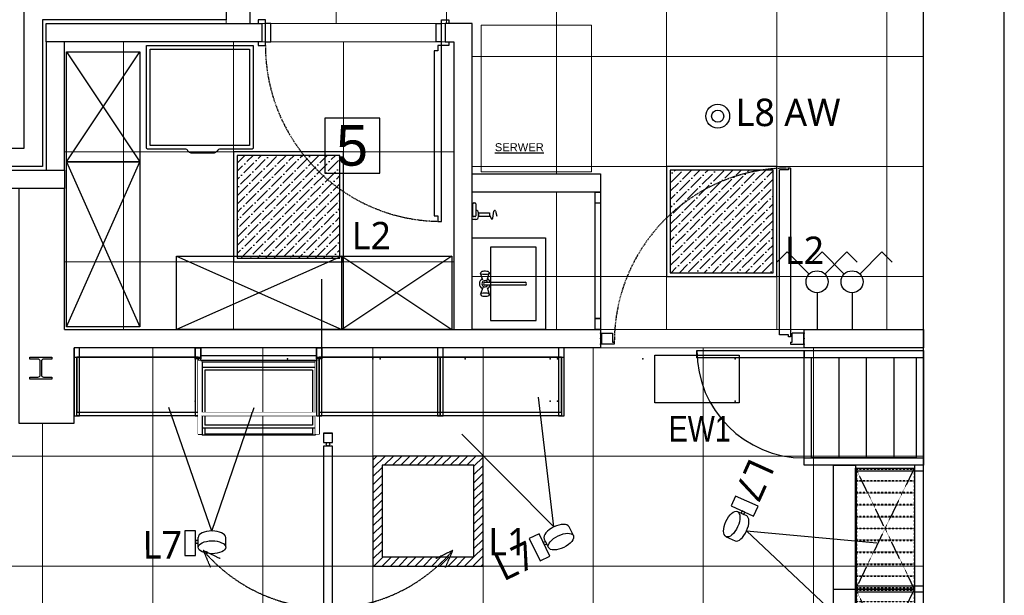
# Model space of a CAD drawing. Header units: millimetres. Extents: x -7934 to 14836, y -13910 to -10668.
# Tile 27 of 42: x 6418 to 6955, y -13296 to -12982. Entities that reach past the tile are written whole.
import ezdxf
from ezdxf.enums import TextEntityAlignment as Align

# ---------------------------------------------------------------- set-up
doc = ezdxf.new("R2010")
doc.units = ezdxf.units.MM
doc.set_wipeout_variables(frame=1)
doc.linetypes.add('DASH', pattern=[0.75, 0.5, -0.25])
doc.linetypes.add('DASHED', pattern=[0.75, 0.5, -0.25])
for name, color, linetype in [('!E-L Oprawy', 152, 'Continuous'), ('INSTAL', 50, 'Continuous'), ('NIEBIESKA', 4, 'Continuous')]:
    doc.layers.add(name, color=color, linetype=linetype)
doc.layers.add('A_Podkład', color=253, linetype='Continuous', transparency=0.4)
doc.layers.add('sufit', color=163, linetype='Continuous', lineweight=18)
doc.styles.add('Arial', font='arial.ttf', dxfattribs={"height": 25})
doc.styles.add('E-L', font='l_10646.ttf', dxfattribs={"height": 15})
doc.styles.get("Standard").update_dxf_attribs({"font": 'arial.ttf'})
picture_1 = doc.add_image_def('image1.png', size_in_pixel=(800, 450))

# ---------------------------------------------------------------- blocks, each defined once
blk = doc.blocks.new('podkład')
at = {"layer": 'A_Podkład', "linetype": 'Continuous', "lineweight": 0}
for p, q in [((619, -594), (619, -514)), ((619, -514), (679, -514)), ((679, -514), (679, -594)), ((679, -594), (619, -594))]:
    blk.add_line(p, q, dxfattribs=at)
at = {"layer": 'A_Podkład'}
for p, q in [((393, -588.58), (433, -528.58)), ((393, -528.58), (433, -588.58)), ((563.69, -564.76), (533.69, -564.76)), ((533.69, -564.76), (533.69, -594.76)), ((563.69, -594.76), (563.69, -564.76)), ((393, -678.58), (433, -588.58)), ((393, -588.58), (433, -678.58)), ((533.69, -594.76), (563.69, -594.76)), ((781.5, -682.93), (781.5, -592.93)), ((786.5, -592.93), (781.5, -592.93)), ((786.5, -591.93), (786.5, -592.93)), ((787.5, -591.93), (786.5, -591.93)), ((787.5, -591.93), (787.5, -683.93)), ((681, -611), (681, -605)), ((681, -605), (684, -605)), ((684, -605), (684, -680)), ((614.5, -617.92), (614.5, -611.38)), ((615, -610.88), (615.5, -610.88)), ((616, -611.38), (616, -617.92)), ((684, -611), (681, -611)), ((681, -674), (681, -611)), ((614, -619.92), (614, -614.92)), ((614, -614.92), (614.5, -614.92)), ((617.5, -618.42), (617.5, -616.42)), ((617.5, -616.42), (623.5, -616.42)), ((617.5, -616.42), (617.5, -618.42)), ((623.5, -616.42), (623.5, -618.42)), ((625.28, -619.31), (625.83, -615.48)), ((626.81, -615.41), (627.57, -618.16)), ((616, -619.92), (614, -619.92)), ((615.5, -618.42), (615, -618.42)), ((623.5, -618.42), (617.5, -618.42)), ((623.5, -617.42), (624.33, -619.43)), ((614, -680), (614, -630)), ((614, -630), (654, -630)), ((654, -630), (654, -680)), ((649, -635), (624, -635)), ((624, -635), (624, -675)), ((649, -675), (649, -635)), ((453, -640), (543, -680)), ((543, -640), (453, -680)), ((543, -640), (603, -680)), ((603, -640), (543, -680)), ((618.6, -649.24), (618.74, -648.96)), ((618.74, -648.96), (619.12, -648.44)), ((619.12, -648.44), (619.46, -648.24)), ((619.46, -648.24), (620, -648.09)), ((620, -648.09), (620.65, -648)), ((620.65, -648), (621.34, -648)), ((621.34, -648), (622, -648.09)), ((622, -648.09), (622.53, -648.24)), ((622.53, -648.24), (622.88, -648.44)), ((623.25, -648.96), (622.88, -648.44)), ((623.25, -648.96), (623.4, -649.24)), ((532.16, -690), (532.16, -652.59)), ((618.74, -649.52), (618.6, -649.24)), ((619.79, -652.99), (618.6, -649.24)), ((619.16, -649.77), (618.74, -649.52)), ((619.8, -649.95), (619.16, -649.77)), ((620.58, -650.05), (619.8, -649.95)), ((621.41, -650.05), (620.58, -650.05)), ((620.86, -654.21), (642.88, -654.21)), ((622.2, -649.95), (621.41, -650.05)), ((622.2, -652.99), (623.4, -649.24)), ((622.83, -649.77), (622.2, -649.95)), ((623.25, -649.52), (622.83, -649.77)), ((623.4, -649.24), (623.25, -649.52)), ((619.79, -657.01), (618.6, -660.76)), ((642.88, -655.79), (620.86, -655.79)), ((622.2, -657.01), (623.4, -660.76)), ((618.6, -660.76), (618.74, -660.48)), ((618.74, -661.04), (618.6, -660.76)), ((618.74, -660.48), (619.16, -660.23)), ((618.74, -661.04), (619.12, -661.56)), ((619.46, -661.76), (619.12, -661.56)), ((619.16, -660.23), (619.8, -660.05)), ((620, -661.91), (619.46, -661.76)), ((619.8, -660.05), (620.58, -659.95)), ((620.65, -662), (620, -661.91)), ((620.58, -659.95), (621.41, -659.95)), ((621.34, -662), (620.65, -662)), ((622, -661.91), (621.34, -662)), ((621.41, -659.95), (622.2, -660.05)), ((622.53, -661.76), (622, -661.91)), ((622.2, -660.05), (622.83, -660.23)), ((622.88, -661.56), (622.53, -661.76)), ((622.83, -660.23), (623.25, -660.48)), ((623.25, -661.04), (622.88, -661.56)), ((623.25, -660.48), (623.4, -660.76)), ((623.4, -660.76), (623.25, -661.04)), ((624, -675), (649, -675)), ((681, -680), (681, -674)), ((681, -674), (684, -674)), ((684, -674), (681, -674)), ((654, -680), (614, -680)), ((684, -680), (681, -680)), ((684.5, -681.93), (684.5, -687.93)), ((684.5, -681.93), (690.5, -681.93)), ((690.5, -681.93), (690.5, -686.93)), ((786.5, -682.93), (781.5, -682.93)), ((786.5, -683.93), (786.5, -682.93)), ((787.5, -683.93), (786.5, -683.93)), ((794.5, -681.93), (788.5, -681.93)), ((788.5, -686.93), (788.5, -681.93)), ((794.5, -681.93), (794.5, -687.93)), ((595.16, -690), (595.16, -727)), ((598.16, -690), (595.16, -690)), ((595.16, -690), (595.16, -695)), ((598.16, -727), (598.16, -690)), ((691.5, -687.93), (684.5, -687.93)), ((690.5, -686.93), (691.5, -686.93)), ((691.5, -686.93), (691.5, -687.93)), ((787.5, -686.93), (787.5, -687.93)), ((787.5, -686.93), (788.5, -686.93)), ((787.5, -687.93), (794.5, -687.93)), ((373, -695), (385, -695)), ((373, -696.1), (373, -695)), ((377.47, -696.1), (373, -696.1)), ((378.67, -704.7), (378.67, -697.3)), ((379.32, -697.3), (379.32, -704.7)), ((385, -696.1), (380.52, -696.1)), ((385, -695), (385, -696.1)), ((595.16, -695), (598.16, -695)), ((814, -750), (814, -695.5)), ((829, -750), (829, -695.5)), ((844, -750), (844, -695.5)), ((528.46, -697.8), (466.86, -697.8)), ((466.86, -697.8), (466.86, -737.67)), ((528.46, -700.62), (466.86, -700.62)), ((466.86, -700.62), (466.86, -733.7)), ((526.96, -702.12), (468.36, -702.12)), ((468.36, -702.12), (468.36, -732.2)), ((526.96, -702.12), (526.96, -732.2)), ((528.46, -697.8), (528.46, -737.67)), ((528.46, -700.62), (528.46, -733.7)), ((373, -707), (373, -705.9)), ((373, -705.9), (377.47, -705.9)), ((385, -707), (373, -707)), ((380.52, -705.9), (385, -705.9)), ((385, -705.9), (385, -707)), ((595.16, -727), (598.16, -727)), ((528.46, -733.7), (466.86, -733.7)), ((526.96, -732.2), (468.36, -732.2)), ((528.46, -737.67), (466.86, -737.67)), ((811, -821.5), (811, -754)), ((811, -754), (823, -754))]:
    blk.add_line(p, q, dxfattribs=at)
for points in [[(449, -1244), (904, -1244), (904, 0), (0, 0), (0, -1244), (252, -1244)], [(380, -381), (380, -421), (370, -421), (370, -381), (270, -381), (270, -581), (370, -581), (370, -481), (380, -481), (380, -501), (470, -501), (470, -491), (480, -491), (480, -511), (380, -511), (380, -591), (260, -591), (260, -371), (480, -371), (480, -431), (470, -431), (470, -381), (380, -381), (380, -419.9)], [(497.37, -513), (499.37, -513), (499.37, -523), (497.37, -523), (497.37, -525), (501.37, -525), (501.37, -523), (501.37, -511), (497.37, -511), (497.37, -513)], [(501.37, -523), (504.37, -523), (504.37, -513), (501.37, -513)], [(597.37, -523), (594.37, -523), (594.37, -513), (597.37, -513)], [(601.37, -513), (599.37, -513), (599.37, -523), (601.37, -523), (601.37, -525), (597.37, -525), (597.37, -523), (597.37, -511), (601.37, -511), (601.37, -513)], [(392, -680), (392, -603), (367, -603), (367, -731), (392, -731)], [(392, -680), (684, -680), (684, -690), (397.17, -690)], [(392, -731), (397.17, -731), (397.17, -690)], [(397.16, -690), (397.16, -727), (400.16, -727), (400.16, -690), (397.16, -690), (397.16, -695), (400.16, -695)], [(795, -754), (795, -691.5)], [(795, -691.5), (860, -691.5)], [(860, -691.5), (860, -754)], [(398.66, -695), (464.66, -695), (464.66, -727), (398.66, -727), (398.66, -695)], [(398.66, -695), (464.66, -695), (464.66, -727), (398.66, -727), (398.66, -695)], [(596.66, -695), (662.66, -695), (662.66, -727), (596.66, -727), (596.66, -695)], [(596.66, -695), (662.66, -695), (662.66, -727), (596.66, -727), (596.66, -695)], [(860, -695.5), (795, -695.5)], [(799, -750), (799, -695.5)], [(856, -695.5), (856, -750)], [(795, -750), (860, -750)], [(856, -750), (799, -750)], [(860, -754), (795, -754)], [(860, -754), (823, -754), (823, -757), (860, -757), (860, -754), (855, -754), (855, -757)], [(855, -755.5), (855, -821.5), (823, -821.5), (823, -755.5), (855, -755.5)], [(860, -820), (823, -820), (823, -823), (860, -823), (860, -820), (855, -820), (855, -823)], [(855, -821.5), (855, -887.5), (823, -887.5), (823, -821.5), (855, -821.5)]]:
    blk.add_lwpolyline(points, dxfattribs=at)
for points in [[(44, -1229), (860, -1229), (860, -44), (44, -44)], [(499.37, -523), (382, -523), (382, -513), (499.37, -513)], [(604, -680), (614, -680), (614, -513), (599.37, -513), (599.37, -523), (604, -523)], [(382, -593), (392, -593), (392, -523), (382, -523)], [(595.37, -525), (595.37, -528), (593.37, -528), (593.37, -618), (595.37, -618), (595.37, -621), (597.37, -621), (597.37, -525)], [(438.66, -527.06), (492.66, -527.06), (492.66, -579.56), (438.66, -579.56)], [(210, -593), (392, -593), (392, -603), (210, -603)], [(684, -605), (614, -605), (614, -595), (684, -595)], [(860, -690), (795, -690), (795, -680), (860, -680)], [(463.16, -690), (463.16, -727), (466.16, -727), (466.16, -690), (463.16, -690)], [(466.16, -690), (463.16, -690), (463.16, -695), (466.16, -695)], [(463.16, -690), (463.16, -727), (466.16, -727), (466.16, -690), (463.16, -690)], [(466.16, -690), (466.16, -696), (463.16, -696), (463.16, -690)], [(529.16, -690), (529.16, -727), (532.16, -727), (532.16, -690), (529.16, -690)], [(532.16, -690), (532.16, -696), (529.16, -696), (529.16, -690)], [(595.16, -690), (595.16, -727), (598.16, -727), (598.16, -690), (595.16, -690)], [(598.16, -690), (595.16, -690), (595.16, -695), (598.16, -695)], [(661.16, -690), (661.16, -727), (664.16, -727), (664.16, -690), (661.16, -690)], [(664.16, -690), (661.16, -690), (661.16, -695), (664.16, -695)], [(795, -691.5), (795, -695.5), (736.5, -695.5), (736.5, -691.5)], [(464.66, -695), (398.66, -695), (398.66, -725), (464.66, -725)], [(464.66, -697.01), (464.66, -737), (466.66, -737), (466.66, -697.01)], [(530.66, -697.01), (530.66, -737), (528.66, -737), (528.66, -697.01)], [(662.66, -695), (596.66, -695), (596.66, -725), (662.66, -725)], [(538, -736.57), (538, -736.57), (533, -736.57), (533, -736.57)], [(823, -755.5), (823, -821.5), (823.5, -821.5), (823.5, -755.5)], [(860, -820), (823, -820), (823, -823), (860, -823), (860, -820)], [(860, -823), (860, -820), (855, -820), (855, -823)], [(855, -821.5), (855, -887.5), (811, -887.5), (811, -821.5)], [(823, -821.5), (823, -887.5), (823.5, -887.5), (823.5, -821.5)]]:
    blk.add_lwpolyline(points, close=True, dxfattribs=at)
for points in [[(436.66, -525.06), (494.66, -525.06), (494.66, -581.06, -0.414214), (494.16, -581.56), (476.37, -581.56, 0.289122), (475.46, -582.13, -0.300084), (472.57, -583.87), (461.76, -583.87, -0.278224), (458.86, -582.13, 0.267387), (457.96, -581.56), (437.16, -581.56, -0.414214), (436.66, -581.06)], [(533, -832), (538, -832), (538, -743.57), (535.5, -743.57, -1), (535.5, -741.57), (538, -741.57), (538, -736.57), (533, -736.57), (533, -741.57), (535.5, -741.57, -1), (535.5, -743.57), (533, -743.57), (533, -832)]]:
    blk.add_lwpolyline(points, format="xyb", close=True, dxfattribs=at)
at = {"layer": 'A_Podkład', "flags": 128}
for points in [[(393, -588.58), (393, -528.58), (433, -528.58), (433, -588.58)], [(393, -678.58), (393, -588.58), (433, -588.58), (433, -678.58)], [(453, -640), (543, -640), (543, -680), (453, -680)], [(543, -640), (603, -640), (603, -680), (543, -680)]]:
    blk.add_lwpolyline(points, close=True, dxfattribs=at)
at = {"layer": 'A_Podkład', "linetype": 'DASHED', "ltscale": 0.002}
for points in [[(855, -755.5), (823, -821.5)], [(855, -821.5), (823, -755.5)], [(855, -821.5), (823, -887.5)], [(855, -887.5), (823, -821.5)]]:
    blk.add_lwpolyline(points, dxfattribs=at)
at = {"layer": 'A_Podkład', "linetype": 'DASHED', "ltscale": 0.003}
for points in [[(855, -756.25), (823.5, -756.25), (823.5, -762.25), (855, -762.25), (855, -756.25)], [(855, -762.75), (823.5, -762.75), (823.5, -768.75), (855, -768.75), (855, -762.75)], [(855, -769.25), (823.5, -769.25), (823.5, -775.25), (855, -775.25), (855, -769.25)], [(855, -775.75), (823.5, -775.75), (823.5, -781.75), (855, -781.75), (855, -775.75)], [(855, -782.25), (823.5, -782.25), (823.5, -788.25), (855, -788.25), (855, -782.25)], [(855, -788.75), (823.5, -788.75), (823.5, -794.75), (855, -794.75), (855, -788.75)], [(855, -795.25), (823.5, -795.25), (823.5, -801.25), (855, -801.25), (855, -795.25)], [(855, -801.75), (823.5, -801.75), (823.5, -807.75), (855, -807.75), (855, -801.75)], [(855, -808.25), (823.5, -808.25), (823.5, -814.25), (855, -814.25), (855, -808.25)], [(855, -814.75), (823.5, -814.75), (823.5, -820.75), (855, -820.75), (855, -814.75)], [(855, -822.25), (823.5, -822.25), (823.5, -828.25), (855, -828.25), (855, -822.25)]]:
    blk.add_lwpolyline(points, dxfattribs=at)
at = {"layer": 'A_Podkład', "linetype": 'DASHED', "ltscale": 0.5}
for points in [[(476.68, -804.92), (467.49, -800.42), (471.5, -809.84)], [(599.49, -809.84), (603.5, -800.42), (594.31, -804.92)]]:
    blk.add_lwpolyline(points, dxfattribs=at)
at = {"layer": 'A_Podkład', "linetype": 'DASHED'}
for centre, radius, start, end in [((597.37, -525), 96, 180, 270), ((786.5, -686.93), 95, 90, 180)]:
    blk.add_arc(centre, radius, start, end, dxfattribs=at)
at = {"layer": 'A_Podkład'}
for centre, radius, start, end in [((615, -611.38), 0.5, 90, 180), ((615.5, -611.38), 0.5, 0, 90), ((616, -616.42), 1.5, 0, 90), ((626.33, -615.55), 0.5, 15.4424, 171.8725), ((615, -617.92), 0.5, 180, 270), ((615.5, -617.92), 0.5, 270, 0), ((616, -618.42), 1.5, 270, 0), ((624.79, -619.24), 0.5, 202.4426, 351.8725), ((621, -655), 3, 117.9765, 242.0235), ((621, -655), 1.68, 28.0549, 331.9451), ((621, -655), 0.8, 100, 260), ((621, -655), 3, 15.2253, 62.0235), ((642.88, -655), 0.788, 270, 90), ((621, -655), 3, 297.9765, 344.7747), ((795, -691.5), 58.5, 180, 270), ((377.47, -697.3), 1.2, 0, 90), ((380.52, -697.3), 1.2, 90, 180), ((377.47, -704.7), 1.2, 270, 0), ((380.52, -704.7), 1.2, 180, 270)]:
    blk.add_arc(centre, radius, start, end, dxfattribs=at)
at = {"layer": 'A_Podkład', "linetype": 'DASHED', "ltscale": 0.5}
blk.add_arc((535.5, -743), 89, 220.1759, 319.8241, dxfattribs=at)
at = {"layer": 'A_Podkład'}
for p in [(684, -681.93), (684, -684.93), (795, -681.93), (795, -684.93), (684, -687.93), (795, -687.93), (513.46, -696), (559.84, -696), (563.84, -696), (610.21, -696), (656.59, -696), (660.59, -696), (706.96, -696), (757.34, -696), (656.59, -719), (660.59, -719), (757.34, -719)]:
    blk.add_point(p, dxfattribs=at)
at = {"layer": 'A_Podkład', "linetype": 'Continuous', "style": 'Arial'}
blk.add_text('5', height=22.13, dxfattribs=at).set_placement((540.05, -590.65))
at = {"layer": 'A_Podkład', "color": 10, "linetype": 'Continuous'}
blk.add_text('%%USERWER', height=4.347, dxfattribs=at).set_placement((626.4, -582.72))
for points in [[(466.66, -697.01), (466.66, -737), (464.66, -737), (464.66, -697.01)], [(530.66, -697.01), (530.66, -737), (528.66, -737), (528.66, -697.01)]]:
    blk.add_wipeout(points).dxf.layer = 'A_Podkład'
at = {"layer": 'A_Podkład'}
for p, q in [((529.16, -694.4), (466.16, -694.4)), ((529.16, -696.8), (466.16, -696.8)), ((468.36, -733.7), (468.36, -737.13)), ((526.96, -733.7), (526.96, -737.13)), ((526.96, -737.13), (468.36, -737.13))]:
    blk.add_line(p, q, dxfattribs=at)
blk.add_lwpolyline([(528.46, -727), (466.86, -727), (466.86, -725.2), (528.46, -725.2)], close=True, dxfattribs=at)
for p in [(463.09, -696), (463.09, -719)]:
    blk.add_point(p, dxfattribs=at)
blk.add_wipeout([(530.66, -727), (464.66, -727), (464.66, -725.2), (530.66, -725.2)]).dxf.layer = 'A_Podkład'
for points in [[(529.16, -690), (529.16, -727), (532.16, -727), (532.16, -690), (529.16, -690), (529.16, -695), (532.16, -695)], [(530.66, -695), (596.66, -695), (596.66, -727), (530.66, -727), (530.66, -695)], [(530.66, -695), (596.66, -695), (596.66, -727), (530.66, -727), (530.66, -695)]]:
    blk.add_lwpolyline(points, dxfattribs=at)
blk.add_lwpolyline([(596.66, -695), (530.66, -695), (530.66, -725), (596.66, -725)], close=True, dxfattribs=at)
blk = doc.blocks.new('EL_L2')
h = blk.add_hatch()
h.set_pattern_fill('ANSI36', color=256)
h.set_pattern_definition([(45, (-1401.6622, -1116.252), (1.683798, 6.173926), [7.9375, -1.5875, 0, -1.5875])])
h.paths.add_polyline_path([(2, 2), (58, 2), (58, 58), (2, 58)])
for points in [[(0, 0), (60, 0), (60, 60), (0, 60)], [(2, 2), (58, 2), (58, 58), (2, 58)]]:
    blk.add_lwpolyline(points, close=True)
at = {"insert": (64.42, 21.72), "char_height": 15, "attachment_point": 1, "style": 'E-L'}
blk.add_mtext_dynamic_manual_height_columns('L2', width=42.8839, gutter_width=75, heights=[0], dxfattribs=at)
blk = doc.blocks.new('EL_L1')
h = blk.add_hatch()
h.set_pattern_fill('ANSI31', color=256, style=0)
h.paths.add_polyline_path([(5, 5), (55, 5), (55, 55), (5, 55)], flags=16)
h.paths.add_polyline_path([(0, 0), (60, 0), (60, 60), (0, 60)])
for points in [[(0, 0), (60, 0), (60, 60), (0, 60)], [(5, 5), (55, 5), (55, 55), (5, 55)]]:
    blk.add_lwpolyline(points, close=True)
at = {"insert": (62.82, 20.85), "char_height": 15, "attachment_point": 1, "style": 'E-L'}
blk.add_mtext_dynamic_manual_height_columns('L1', width=41.5661, gutter_width=75, heights=[0], dxfattribs=at)
blk = doc.blocks.new('EL_L7')
for p, q in [((14.81, 13.36), (-8.38, 80.72)), ((14.81, 13.36), (38, 80.72)), ((7.31, 4.49), (7.31, 9.86)), ((22.31, 4.49), (22.31, 9.86))]:
    blk.add_line(p, q)
for points in [[(0, 0), (5.89, 0), (5.89, 13.5), (0, 13.5)], [(5.89, 6.75), (7.31, 6.75), (7.31, 8.26), (5.89, 8.26)]]:
    blk.add_lwpolyline(points, close=True)
blk.add_ellipse((14.81, 9.86), major_axis=(-7.5, 0), ratio=0.467487, start_param=3.141593, end_param=6.283185)
blk.add_ellipse((14.81, 4.49), major_axis=(-7.5, 0), ratio=0.467487)
at = {"insert": (-22.93, 13.43), "char_height": 15, "attachment_point": 1, "style": 'E-L'}
blk.add_mtext_dynamic_manual_height_columns('L7', width=28.451, gutter_width=75, heights=[0], dxfattribs=at)
blk = doc.blocks.new('EL_L8AW')
at = {"color": 12}
for radius in [6.5, 3.32]:
    blk.add_circle((0, 0), radius, dxfattribs=at)
at = {"color": 12, "insert": (9.76, 9.57), "char_height": 15, "attachment_point": 1, "style": 'E-L'}
blk.add_mtext_dynamic_manual_height_columns('L8 AW', width=84.9977, gutter_width=75, heights=[0], dxfattribs=at)

msp = doc.modelspace()

# ---------------------------------------------------------------- linework, layer by layer
at = {"layer": 'sufit'}
for points in [[(6530.71, -12840), (6530.71, -12984)], [(6590.71, -12840), (6590.71, -12984)], [(6650.71, -12840), (6650.71, -12984)], [(6710.71, -12840), (6710.71, -13066)], [(6770.71, -12840), (6770.71, -13151)], [(6830.71, -12840), (6830.71, -13151)], [(6890.71, -12840), (6890.71, -13151)], [(6550.09, -12984), (6650.09, -12984)], [(6474.71, -13151), (6474.71, -12994)], [(6534.71, -13151), (6534.71, -12994)], [(6650.09, -12994), (6550.09, -12994)], [(6594.71, -13151), (6594.71, -12994)], [(6664.71, -13002), (6910.71, -13002)], [(6654.71, -13054), (6442.71, -13054)], [(6664.71, -13062), (6910.71, -13062)], [(6910.71, -13161), (6447.88, -13161), (6447.88, -13202), (6417.71, -13202), (6417.71, -13074), (6094.71, -13074), (6094.71, -13700), (6910.71, -13700), (6910.71, -13161), (6910.71, -13161)], [(6710.71, -13076), (6710.71, -13151)], [(6654.71, -13114), (6442.71, -13114)], [(6664.71, -13122), (6910.71, -13122)], [(6845.72, -13151), (6734.72, -13151)], [(6490.71, -13700), (6490.71, -13161)], [(6550.71, -13700), (6550.71, -13161)], [(6610.71, -13700), (6610.71, -13161)], [(6670.71, -13700), (6670.71, -13161)], [(6730.71, -13700), (6730.71, -13161)], [(6734.72, -13161), (6845.72, -13161)], [(6790.71, -13700), (6790.71, -13161)], [(6850.71, -13700), (6850.71, -13161)], [(6430.71, -13700), (6430.71, -13202)], [(6910.71, -13220), (6094.71, -13220)], [(6910.71, -13280), (6094.71, -13280)]]:
    msp.add_lwpolyline(points, dxfattribs=at)

# ---------------------------------------------------------------- next in the draw order: block references
at = {"layer": 'A_Podkład', "linetype": 'DASH', "ltscale": 10}
msp.add_blockref('podkład', (6050.71, -12471), dxfattribs=at)

# ---------------------------------------------------------------- next in the draw order: linework, layer by layer
at = {"layer": 'INSTAL', "color": 10, "linetype": 'Continuous'}
for p, q in [((6543.62, -12963.94), (6543.62, -12984)), ((6836.44, -13108.68), (6848.46, -13120.7)), ((6855.51, -13108.68), (6867.53, -13120.7)), ((6868.97, -13108.68), (6856.94, -13120.7)), ((6868.97, -13108.68), (6874.56, -13114.27)), ((6888.04, -13108.68), (6876.02, -13120.7)), ((6888.04, -13108.68), (6893.63, -13114.27)), ((6852.7, -13130.94), (6852.7, -13151)), ((6871.77, -13130.94), (6871.77, -13151))]:
    msp.add_line(p, q, dxfattribs=at)
at = {"layer": 'INSTAL', "color": 10}
for p, q in [((6836.44, -13108.68), (6830.85, -13114.27)), ((6855.51, -13108.68), (6849.92, -13114.27))]:
    msp.add_line(p, q, dxfattribs=at)
at = {"layer": 'INSTAL', "color": 10, "linetype": 'Continuous'}
for centre in [(6852.7, -13124.94), (6871.77, -13124.94)]:
    msp.add_circle(centre, 6, dxfattribs=at)

# ---------------------------------------------------------------- next in the draw order: block references
at = {"layer": '!E-L Oprawy'}
for name, p in [('EL_L8AW', (6798.55, -13034.64, 0)), ('EL_L2', (6534.71, -13114)), ('EL_L2', (6770.71, -13122)), ('EL_L1', (6610.71, -13280))]:
    msp.add_blockref(name, p, dxfattribs=at)
for p, rotation in [((6701.76, -13277.12, 0), 25.80564033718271), ((6508.17, -13274.26, 0), 0.1646345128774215), ((6808.22, -13241.77, 0), 245.7200222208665)]:
    msp.add_blockref('EL_L7', p, dxfattribs=dict(at, rotation=rotation))

# ---------------------------------------------------------------- next in the draw order: texts
at = {"layer": 'INSTAL', "color": 20, "linetype": 'ByBlock', "style": 'Arial', "width": 0.8}
msp.add_text('EW1', height=14, dxfattribs=at).set_placement((6771.79, -13205.09, 0), align=Align.MIDDLE_LEFT)

# ---------------------------------------------------------------- next in the draw order: pictures from other files: only their frames are drawn
at = {"layer": 'NIEBIESKA'}
image = msp.add_image(picture_1, insert=(6764.31, -13190.89, 0), size_in_units=(46.01, 25.88), dxfattribs=at)
image.dxf.flags = 7

doc.saveas('drawing.dxf')
